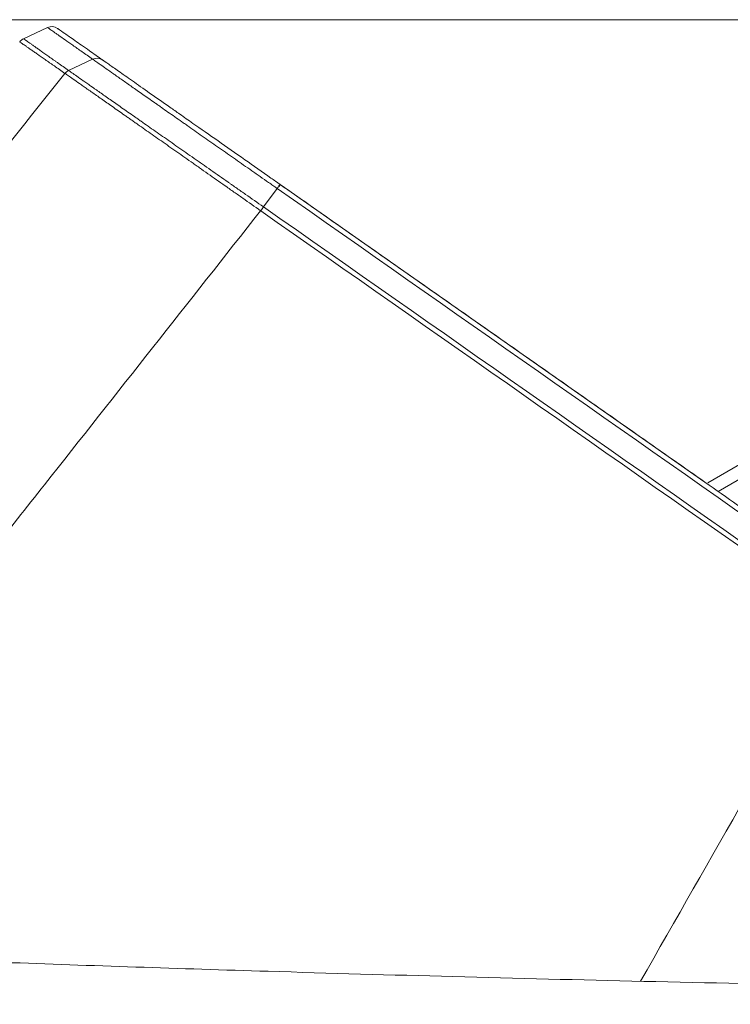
# Model space of a CAD drawing. Header units: millimetres. Extents: x -10 to 594, y 0 to 420.
# Tile 5 of 244: x 151 to 158, y 43 to 52. Entities that reach past the tile are written whole.
import ezdxf
from ezdxf.lldxf.tags import DXFTag

# ---------------------------------------------------------------- set-up
doc = ezdxf.new("R2010")
doc.units = ezdxf.units.MM
doc.layers.add('1', color=7, linetype='Continuous', true_color=0xffffff)
tags = doc.linetypes.add('DASHED', pattern=[25.72, 12.86, -12.86]).pattern_tags.tags
tags[6:7] = [DXFTag(74, 4), DXFTag(75, 0), DXFTag(340, '0'), DXFTag(46, 0.0), DXFTag(50, 0.0), DXFTag(44, 0.0), DXFTag(45, 0.0)]
tags[4:5] = [DXFTag(74, 4), DXFTag(75, 0), DXFTag(340, '0'), DXFTag(46, 0.0), DXFTag(50, 0.0), DXFTag(44, 0.0), DXFTag(45, 0.0)]

msp = doc.modelspace()

# ---------------------------------------------------------------- linework, layer by layer
at = {"layer": '1', "color": 163, "linetype": 'DASHED', "lineweight": 18}
msp.add_line((146.0011, 52.3535), (248.0011, 52.3535), dxfattribs=at)
at = {"layer": '1', "color": 155, "linetype": 'Continuous', "lineweight": 18}
for p, q in [((150.7246, 52.1645), (150.9631, 52.2757)), ((151.0672, 52.2639), (151.063, 52.2668)), ((157.5012, 47.7588), (153.2906, 50.707))]:
    msp.add_line(p, q, dxfattribs=at)
at = {"layer": '1', "color": 155, "linetype": 'Continuous', "lineweight": 13}
for p, q in [((151.0665, 52.2643), (151.063, 52.2668)), ((151.4126, 51.961), (151.1732, 51.848)), ((151.1731, 51.848), (151.1732, 51.848)), ((153.2499, 50.6745), (153.115, 50.4904)), ((153.1138, 50.4912), (153.115, 50.4904))]:
    msp.add_line(p, q, dxfattribs=at)
at = {"layer": '1', "color": 155, "linetype": 'Continuous', "lineweight": 18}
msp.add_arc((151.0054, 52.1851), 0.1, 54.82754, 115, dxfattribs=at)
at = {"layer": '1', "color": 155, "linetype": 'Continuous', "lineweight": 13}
for centre, major_axis, ratio, start_param, end_param in [((151.4541, 51.8709), (0.0574, 0.0819), 0.988988, 0.00124, 1.047198), ((151.2146, 51.7579), (0.0576, 0.0817), 0.989033, 1.050655, 1.514758), ((151.2147, 51.7579), (0.0575, 0.0818), 0.989007, 1.048643, 1.512745), ((153.2239, 50.6317), (0.0574, 0.0819), 0.037152, 5.619904, 7.330383), ((153.0878, 50.4484), (0.0573, 0.082), 0.037126, 1.047157, 1.548465), ((153.089, 50.4476), (0.0574, 0.0819), 0.037149, 1.047197, 1.548505)]:
    msp.add_ellipse(centre, major_axis=major_axis, ratio=ratio, start_param=start_param, end_param=end_param, dxfattribs=at)
for points, knots in [([(151.4126, 51.961), (151.3939, 51.9741), (151.3758, 51.9868), (151.3407, 52.0114), (151.2898, 52.047), (151.2442, 52.0789), (151.1599, 52.1379), (151.113, 52.1707), (151.0662, 52.2035), (151.053, 52.2127), (151.0411, 52.221), (151.0335, 52.2264), (151.0298, 52.2289), (151.0123, 52.2413), (151.0006, 52.2495), (150.9725, 52.2691), (150.9631, 52.2757), (150.9631, 52.2757)], [0, 0, 0, 0, 0.062511, 0.062511, 0.125022, 0.250043, 0.250043, 0.500086, 0.500086, 0.562597, 0.593852, 0.593852, 0.625108, 0.625108, 0.750129, 0.750129, 1, 1, 1, 1]), ([(151.1372, 51.8194), (151.0996, 51.8455), (151.0644, 51.8699), (151.0233, 51.8985), (151.0152, 51.9041), (150.9994, 51.9151), (150.976, 51.9313), (150.954, 51.9466), (150.9118, 51.976), (150.886, 51.9939), (150.8507, 52.0184), (150.8396, 52.0262), (150.8237, 52.0372), (150.8186, 52.0407), (150.8086, 52.0477), (150.794, 52.0578), (150.7808, 52.067), (150.7685, 52.0755), (150.7645, 52.0783), (150.7568, 52.0836), (150.7385, 52.0964), (150.7119, 52.1147), (150.6907, 52.1294), (150.6859, 52.1326), (150.6859, 52.1326)], [0, 0, 0, 0, 0.125042, 0.125042, 0.156303, 0.156303, 0.187564, 0.250085, 0.250085, 0.375127, 0.375127, 0.437649, 0.437649, 0.468909, 0.468909, 0.50017, 0.562691, 0.562691, 0.593952, 0.593952, 0.625212, 0.750255, 0.875297, 1, 1, 1, 1]), ([(150.7246, 52.1645), (150.7246, 52.1645), (150.7293, 52.1612), (150.7504, 52.1464), (150.7738, 52.1299), (150.7914, 52.1175), (150.795, 52.1149), (150.8027, 52.1096), (150.8066, 52.1068), (150.8189, 52.0981), (150.832, 52.0888), (150.8465, 52.0786), (150.8564, 52.0716), (150.8615, 52.068), (150.8773, 52.0569), (150.8884, 52.049), (150.9234, 52.0243), (150.9491, 52.0061), (150.9911, 51.9765), (151.013, 51.961), (151.0362, 51.9447), (151.0519, 51.9335), (151.0599, 51.9279), (151.1008, 51.899), (151.1358, 51.8744), (151.1731, 51.848)], [0, 0, 0, 0, 0.125, 0.25, 0.375, 0.375, 0.40625, 0.40625, 0.4375, 0.4375, 0.5, 0.53125, 0.53125, 0.5625, 0.5625, 0.625, 0.625, 0.75, 0.75, 0.8125, 0.84375, 0.84375, 0.875, 0.875, 1, 1, 1, 1]), ([(153.2499, 50.6745), (153.2482, 50.6757), (153.2464, 50.677), (153.2429, 50.6794), (153.2376, 50.6831), (153.2254, 50.6917), (153.2008, 50.7089), (153.1518, 50.7432), (153.1098, 50.7724), (153.0749, 50.7968), (153.068, 50.8017), (153.054, 50.8114), (153.0332, 50.8259), (152.9847, 50.8597), (152.9436, 50.8884), (152.8621, 50.9454), (152.7548, 51.0203), (152.6508, 51.0931), (152.5739, 51.147), (152.523, 51.1827), (152.4478, 51.2354), (152.3984, 51.2699), (152.3678, 51.2914), (152.3617, 51.2956), (152.3496, 51.3042), (152.3314, 51.3169), (152.3134, 51.3295), (152.2778, 51.3545), (152.2309, 51.3873), (152.1627, 51.435), (152.1187, 51.4659), (152.0862, 51.4887), (152.0701, 51.4999), (152.0542, 51.5111), (152.0436, 51.5185), (152.0383, 51.5222), (152.0121, 51.5405), (151.9712, 51.5692), (151.9127, 51.6101), (151.857, 51.6491), (151.8041, 51.6861), (151.754, 51.7212), (151.7066, 51.7543), (151.6769, 51.7751), (151.6554, 51.7901), (151.6448, 51.7976), (151.6345, 51.8048), (151.6294, 51.8083), (151.6277, 51.8095), (151.6243, 51.8119), (151.5958, 51.8318), (151.57, 51.8499), (151.5262, 51.8807), (151.5066, 51.8945), (151.472, 51.9189), (151.457, 51.9296), (151.4314, 51.9477), (151.4209, 51.9552), (151.4126, 51.961)], [0, 0, 0, 0, 0.001953, 0.001953, 0.003906, 0.007812, 0.015625, 0.03125, 0.0625, 0.0625, 0.070312, 0.070312, 0.078125, 0.09375, 0.125, 0.125, 0.1875, 0.25, 0.25, 0.28125, 0.3125, 0.34375, 0.34375, 0.351563, 0.351563, 0.359375, 0.375, 0.375, 0.40625, 0.4375, 0.46875, 0.46875, 0.484375, 0.492188, 0.492188, 0.5, 0.5, 0.53125, 0.5625, 0.59375, 0.625, 0.65625, 0.6875, 0.71875, 0.71875, 0.734375, 0.742188, 0.742188, 0.746094, 0.746094, 0.75, 0.8125, 0.8125, 0.875, 0.875, 0.9375, 0.9375, 1, 1, 1, 1]), ([(151.1732, 51.848), (151.1743, 51.8472), (151.1754, 51.8464), (151.1778, 51.8448), (151.1814, 51.8422), (151.1854, 51.8394), (151.1938, 51.8335), (151.2, 51.8291), (151.2204, 51.8147), (151.2364, 51.8034), (151.2733, 51.7775), (151.2941, 51.763), (151.329, 51.7386), (151.3535, 51.7216), (151.3804, 51.7028), (151.398, 51.6905), (151.4015, 51.688), (151.4087, 51.683), (151.4195, 51.6754), (151.4306, 51.6676), (151.4533, 51.6517), (151.4688, 51.6408), (151.5171, 51.607), (151.5512, 51.583), (151.6235, 51.5325), (151.6617, 51.5058), (151.7219, 51.4638), (151.763, 51.4351), (151.8062, 51.405), (151.8337, 51.3857), (151.8393, 51.3819), (151.8504, 51.3741), (151.8672, 51.3623), (151.8842, 51.3504), (151.9184, 51.3265), (151.9415, 51.3103), (152.0119, 51.261), (152.0602, 51.2272), (152.1593, 51.1579), (152.2103, 51.1223), (152.2887, 51.0676), (152.3416, 51.0307), (152.3958, 50.9928), (152.4302, 50.9688), (152.4371, 50.964), (152.4508, 50.9544), (152.4716, 50.9399), (152.4924, 50.9253), (152.5341, 50.8961), (152.5622, 50.8765), (152.6468, 50.8173), (152.7039, 50.7773), (152.7691, 50.7318), (152.7763, 50.7268), (152.7909, 50.7166), (152.7981, 50.7115), (152.82, 50.6963), (152.8345, 50.6861), (152.8783, 50.6556), (152.9076, 50.6352), (152.9956, 50.5738), (153.0546, 50.5326), (153.1138, 50.4912)], [0, 0, 0, 0, 0.007812, 0.007812, 0.015625, 0.03125, 0.03125, 0.0625, 0.0625, 0.125, 0.125, 0.1875, 0.1875, 0.21875, 0.25, 0.25, 0.257813, 0.257813, 0.265625, 0.28125, 0.28125, 0.3125, 0.3125, 0.375, 0.375, 0.4375, 0.4375, 0.46875, 0.5, 0.5, 0.507812, 0.507812, 0.515625, 0.53125, 0.53125, 0.5625, 0.5625, 0.625, 0.625, 0.6875, 0.6875, 0.71875, 0.75, 0.75, 0.757812, 0.757812, 0.765625, 0.78125, 0.78125, 0.8125, 0.8125, 0.875, 0.875, 0.882813, 0.882813, 0.890625, 0.890625, 0.90625, 0.90625, 0.9375, 0.9375, 1, 1, 1, 1]), ([(146.8827, 46.4775), (147.2371, 46.9227), (147.5915, 47.3679), (148.3006, 48.2582), (148.6552, 48.7033), (149.719, 50.0386), (150.4282, 50.9289), (151.1372, 51.8194)], [0, 0, 0, 0, 0.25, 0.25, 0.5, 0.5, 1, 1, 1, 1]), ([(153.086, 50.4524), (153.0266, 50.4941), (152.9674, 50.5356), (152.8791, 50.5976), (152.8497, 50.6182), (152.8058, 50.649), (152.7911, 50.6593), (152.7692, 50.6746), (152.7619, 50.6798), (152.7474, 50.69), (152.7401, 50.6951), (152.6747, 50.741), (152.6173, 50.7814), (152.5324, 50.8411), (152.5043, 50.8608), (152.4623, 50.8903), (152.4414, 50.905), (152.4206, 50.9196), (152.4068, 50.9293), (152.3999, 50.9341), (152.3654, 50.9583), (152.3109, 50.9965), (152.2578, 51.0337), (152.1791, 51.0889), (152.128, 51.1247), (152.0534, 51.177), (152.0043, 51.2115), (151.9327, 51.2618), (151.8863, 51.2944), (151.852, 51.3185), (151.8349, 51.3305), (151.8181, 51.3423), (151.8069, 51.3502), (151.8014, 51.3541), (151.7903, 51.3618), (151.7848, 51.3657), (151.7738, 51.3734), (151.7574, 51.3849), (151.7413, 51.3961), (151.7095, 51.4184), (151.6682, 51.4474), (151.6091, 51.4887), (151.5531, 51.5279), (151.5001, 51.5651), (151.4501, 51.6003), (151.4188, 51.6223), (151.3961, 51.6382), (151.3849, 51.6461), (151.3741, 51.6537), (151.3669, 51.6588), (151.3633, 51.6613), (151.3456, 51.6737), (151.3186, 51.6926), (151.294, 51.7097), (151.259, 51.7342), (151.238, 51.7488), (151.2009, 51.7747), (151.1848, 51.7861), (151.1642, 51.8005), (151.1517, 51.8093), (151.1416, 51.8163), (151.1372, 51.8194)], [0, 0, 0, 0, 0.0625, 0.0625, 0.09375, 0.09375, 0.109375, 0.109375, 0.117188, 0.117188, 0.125, 0.125, 0.1875, 0.1875, 0.21875, 0.21875, 0.234375, 0.242188, 0.242188, 0.25, 0.25, 0.28125, 0.3125, 0.3125, 0.375, 0.375, 0.40625, 0.4375, 0.46875, 0.46875, 0.484375, 0.492188, 0.492188, 0.5, 0.5, 0.507813, 0.507813, 0.515625, 0.53125, 0.53125, 0.5625, 0.59375, 0.625, 0.65625, 0.6875, 0.71875, 0.71875, 0.734375, 0.742188, 0.742188, 0.75, 0.75, 0.78125, 0.8125, 0.8125, 0.875, 0.875, 0.9375, 0.9375, 0.96875, 1, 1, 1, 1]), ([(153.086, 50.4524), (152.3692, 49.543), (151.6515, 48.6343), (150.5741, 47.2718), (150.2148, 46.8177), (149.4961, 45.9096), (149.1366, 45.4557), (148.7771, 45.0017)], [0, 0, 0, 0, 0.5, 0.5, 0.75, 0.75, 1, 1, 1, 1]), ([(159.9606, 48.959), (159.5227, 48.7234), (158.7473, 48.2961), (157.9799, 47.8553), (157.6449, 47.6594)], [0, 0, 0, 0, 0.561382, 1, 1, 1, 1])]:
    msp.add_open_spline(points, degree=3, knots=knots, dxfattribs=at)
at = {"layer": '1', "color": 155, "linetype": 'Continuous', "lineweight": 18}
for points, knots in [([(151.514, 51.951), (151.4654, 51.985), (151.3588, 52.0597), (151.2302, 52.1497), (151.1294, 52.2203), (151.0761, 52.2576), (151.0658, 52.2649), (151.0665, 52.2644)], [0, 0, 0, 0, 0.15851, 0.3792, 0.593769, 0.808166, 1, 1, 1, 1]), ([(151.5123, 51.9522), (151.4831, 51.9727), (151.4532, 51.9936), (151.4248, 52.0135), (151.4227, 52.0149)], [0, 0, 0, 0, 0.928705, 1, 1, 1, 1]), ([(152.2812, 51.4134), (152.2473, 51.4371), (152.1383, 51.5135), (151.9763, 51.6268), (151.8028, 51.7483), (151.6651, 51.8446), (151.5659, 51.9145), (151.5253, 51.9431), (151.5114, 51.9529)], [0, 0, 0, 0, 0.079536, 0.264104, 0.448402, 0.633543, 0.815718, 1, 1, 1, 1]), ([(153.2812, 50.7136), (153.2505, 50.7351), (153.1319, 50.8181), (152.9216, 50.965), (152.6599, 51.1481), (152.4427, 51.3003), (152.3232, 51.3839), (152.2812, 51.4134)], [0, 0, 0, 0, 0.08599, 0.332467, 0.592931, 0.852035, 1, 1, 1, 1]), ([(157.5413, 47.7446), (157.8756, 47.9402), (158.2115, 48.1331), (158.9858, 48.5701), (159.4253, 48.8123), (159.8792, 49.0566), (159.891, 49.0629), (159.9028, 49.0693)], [0, 0, 0, 0, 0.429276, 0.429276, 0.985199, 0.985199, 1, 1, 1, 1]), ([(173.8941, 42.5549), (173.3726, 42.5583), (172.3724, 42.5652), (170.9389, 42.5766), (169.7819, 42.5869), (168.8412, 42.5959), (168.0312, 42.6042), (167.1236, 42.6141), (166.0952, 42.6262), (164.9461, 42.6407), (163.676, 42.6582), (162.2319, 42.68), (160.6052, 42.7073), (158.7973, 42.7414), (156.9131, 42.7821), (155.0209, 42.8292), (152.8952, 42.8898), (151.3689, 42.9409), (150.4566, 42.9746), (150.422, 42.9759)], [0, 0, 0, 0, 0.066597, 0.12773, 0.183062, 0.214365, 0.247872, 0.286516, 0.330298, 0.379226, 0.433309, 0.49256, 0.563726, 0.641171, 0.723599, 0.804592, 0.883133, 0.995563, 1, 1, 1, 1])]:
    msp.add_open_spline(points, degree=3, knots=knots, dxfattribs=at)
for points, degree in [([(150.7246, 52.1645), (150.7093, 52.1573), (150.6958, 52.1463), (150.6859, 52.1326)], 3), ([(153.2907, 50.707), (153.2756, 50.7176), (153.2605, 50.7281), (153.2454, 50.7386)], 3), ([(158.4886, 47.0674), (155.8848, 48.8906), (153.2813, 50.7136)], 2)]:
    msp.add_open_spline(points, degree=degree, dxfattribs=at)
at = {"layer": '1', "color": 155, "linetype": 'Continuous', "lineweight": 13}
for points in [[(151.1372, 51.8194), (151.1372, 51.8194), (151.1372, 51.8194), (151.1372, 51.8194)], [(158.4575, 47.0281), (156.7216, 48.2436), (154.9857, 49.4591), (153.2499, 50.6745)], [(153.115, 50.4904), (154.8617, 49.2673), (156.6086, 48.0442), (158.3555, 46.821)], [(153.0872, 50.4515), (153.0868, 50.4518), (153.0864, 50.4521), (153.086, 50.4524)], [(158.3277, 46.7821), (156.5808, 48.0053), (154.8339, 49.2285), (153.0872, 50.4515)], [(158.968, 46.4562), (158.2688, 45.2325), (157.5697, 44.0087), (156.8707, 42.7846)]]:
    msp.add_open_spline(points, degree=3, dxfattribs=at)

doc.saveas('drawing.dxf')
